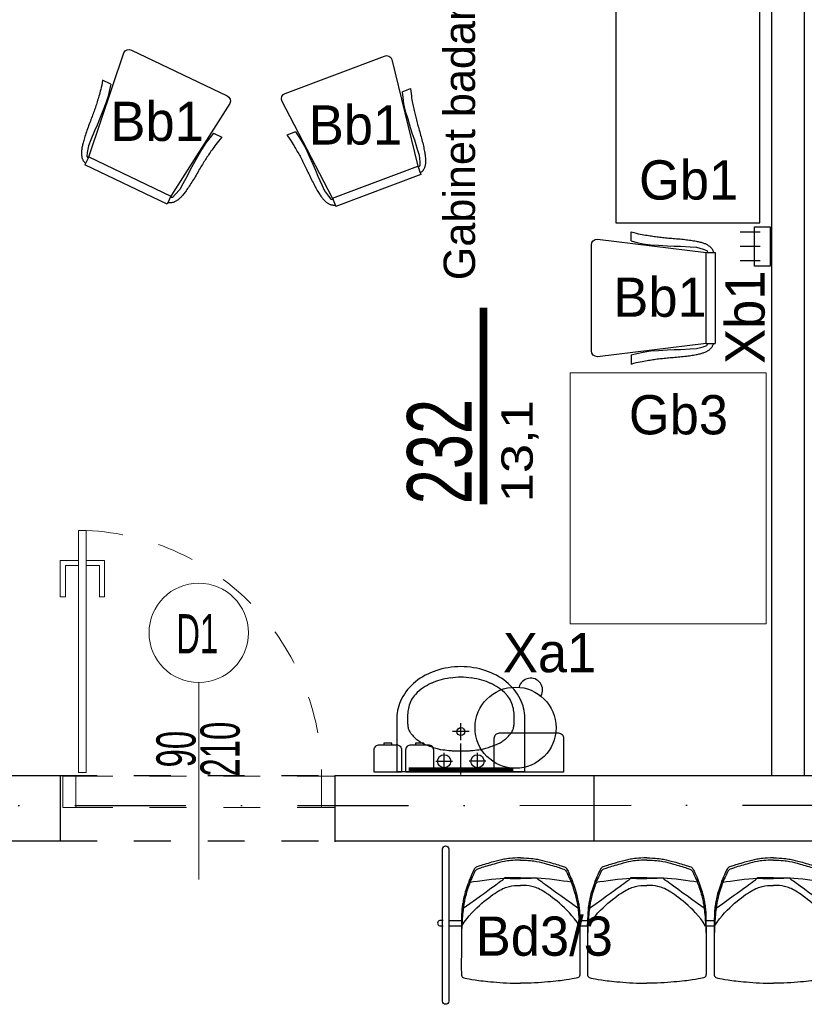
# Model space of a CAD drawing. Header units: millimetres. Extents: x 14495 to 271441, y -21035 to 2232.
# Tile 124 of 227: x 84456 to 84756, y -2329 to -1953. Entities that reach past the tile are written whole.
import ezdxf
from ezdxf.enums import TextEntityAlignment as Align

# ---------------------------------------------------------------- set-up
doc = ezdxf.new("R2010")
doc.units = ezdxf.units.MM
doc.linetypes.add('DASHDOT', pattern=[1, 0.5, -0.25, 0, -0.25])
doc.linetypes.add('DASHED', pattern=[28.222222, 14.111111, -14.111111])
for name, color, linetype in [('-- TECH  SYMBOLE', 1, 'Continuous'), ('-- TECH WYPOSAŻENIE', 2, 'Continuous'), ('_1_cienkie', 251, 'Continuous'), ('_urządzenia_sanit', 1, 'Continuous'), ('A-POW-NR', 1, 'Continuous'), ('a_cienka', 8, 'Continuous'), ('A_OSIE', 252, 'DASHDOT'), ('A_PROJEKTOWANE', 3, 'Continuous'), ('A_SC_DZIAlOWE', 4, 'Continuous'), ('TECH Meble', 1, 'Continuous'), ('TECH Wyp.drobne', 1, 'Continuous')]:
    doc.layers.add(name, color=color, linetype=linetype)
doc.layers.add('A-POW', color=2, linetype='Continuous', plot=False)
for name, color, linetype, lineweight in [('A_L_CIENKA', 251, 'Continuous', 5), ('A_Stolarka_drzwi', 1, 'Continuous', 9), ('M_drzwi', 1, 'Continuous', 5), ('TECH Wyp-meble', 1, 'Continuous', 15)]:
    doc.layers.add(name, color=color, linetype=linetype, lineweight=lineweight)
doc.styles.add('arial-tab', font='arial.ttf')
doc.styles.add('ARIAL1_2', font='arial.ttf', dxfattribs={"width": 1.2})
doc.styles.add('arialce', font='ARIALN.TTF')
doc.styles.add('cent', font='swissel.ttf')
doc.styles.add('cg', font='GOTHIC.TTF')
doc.styles.add('ROMANS', font='romans', dxfattribs={"width": 0.6})
doc.styles.add('switz721ltexbt', font='swissel.ttf')

# ---------------------------------------------------------------- blocks, each defined once
blk = doc.blocks.new('DRZWI Z OSCIEZNICA NIEOKALAJACA 90')
at = {"linetype": 'DASHED'}
for p, q in [((-12, 5), (-12, 99)), ((0, 5), (0, 99))]:
    blk.add_line(p, q, dxfattribs=at)
at = {"ltscale": 0.05}
blk.add_line((-39.5, 52), (25.59, 52), dxfattribs=at)
for points in [[(-12, 99), (-12, 104), (0, 104), (0, 99)], [(93.91, 9.01), (1.43, 9.01), (1.43, 6.01), (93.91, 6.01)], [(-12, 0), (-12, 5), (0, 5), (0, 0)]]:
    blk.add_lwpolyline(points, close=True)
for points in [[(82.48, 9.01), (82.48, 16.01), (68.48, 16.01), (68.48, 14.01), (80.48, 14.01), (80.48, 9.01)], [(82.48, 6.01), (82.48, -0.99), (68.48, -0.99), (68.48, 1.01), (80.48, 1.01), (80.48, 6.01)]]:
    blk.add_lwpolyline(points)
at = {"linetype": 'DASHED'}
blk.add_arc((0, 5), 94, 2.4475, 90, dxfattribs=at)
blk = doc.blocks.new('SSCVCFDSS')
blk.add_line((0, 50.02), (0, 0))
blk.add_circle((0, -19), 19)
at = {"style": 'ROMANS', "text_generation_flag": 4, "width": 0.6}
blk.add_attdef('FD1-8', text='', height=13, rotation=270, dxfattribs=at).set_placement((6.15, 55.19), align=Align.RIGHT)
for tag, p in [('200', (8.16, 25.47)), ('90', (-8.71, 25.47))]:
    blk.add_attdef(tag, text='', height=13, rotation=270, dxfattribs=at).set_placement(p, align=Align.MIDDLE)
blk.add_attdef('AL6C', text='', height=13, dxfattribs=at).set_placement((-0.56, -18.64), align=Align.MIDDLE)
blk = doc.blocks.new('umywalka')
at = {"layer": '_urządzenia_sanit', "color": 2, "linetype": 'Continuous'}
for p, q in [((331482.45, 871398.51), (331462.04, 871398.51)), ((331462.04, 871398.51), (331462.04, 871349.58)), ((331465.93, 871383.65), (331465.93, 871377.19)), ((331462.7, 871380.42), (331469.16, 871380.42)), ((331477.27, 871370.82), (331477.27, 871377.27)), ((331460.8, 871374.04), (331472.71, 871374.04)), ((331474.04, 871374.04), (331480.5, 871374.04)), ((331465.93, 871364.44), (331465.93, 871370.9)), ((331462.7, 871367.67), (331469.16, 871367.67)), ((331462.04, 871349.58), (331482.45, 871349.58))]:
    blk.add_line(p, q, dxfattribs=at)
for centre, radius in [((331465.93, 871380.42), 2.5), ((331477.27, 871374.04), 1.5), ((331465.93, 871367.67), 2.5)]:
    blk.add_circle(centre, radius, dxfattribs=at)
for centre, radius, start, end in [((331482.45, 871382.64), 15.87, 62.6911, 90), ((331481.63, 871380.31), 14.16, 90.0044, 96.6753), ((331481.63, 871356.57), 37.9, 85.928, 90.0044), ((331480.31, 871378.49), 20.54, 38.7372, 62.6911), ((331485.96, 871381.56), 14.99, 141.6243, 148.384), ((331483.43, 871383.56), 11.77, 135.4467, 141.6243), ((331486.24, 871380.79), 15.71, 130.0998, 135.4467), ((331483.15, 871384.46), 10.92, 123.1945, 130.0998), ((331479.37, 871390.23), 4.02, 111.7985, 123.1945), ((331479.17, 871390.73), 3.48, 101.2008, 111.7985), ((331482.2, 871375.47), 19.04, 96.6753, 101.2008), ((331483.49, 871382.66), 11.75, 74.208, 85.928), ((331482.48, 871379.1), 15.45, 63.9928, 74.208), ((331485.42, 871385.12), 8.75, 46.1924, 63.9928), ((331478.68, 871378.1), 18.48, 33.9688, 46.1924), ((331476.95, 871375.8), 24.84, 18.3811, 38.7372), ((331501.13, 871375.75), 31.17, 156.6022, 159.7511), ((331481.83, 871384.1), 10.15, 148.384, 156.6022), ((331476.09, 871376.35), 21.61, 24.7806, 33.9688), ((331540.18, 871362.69), 72.36, 162.3793, 163.9666), ((331513.86, 871371.05), 44.74, 159.7511, 162.3793), ((331475.72, 871376.18), 22.01, 15.6775, 24.7806), ((331471.67, 871374.04), 30.41, 0, 18.3811), ((331844.52, 871337.47), 376.71, 173.2621, 173.7185), ((331473.33, 871381.32), 2.94, 168.0964, 173.2621), ((331480.91, 871379.72), 10.69, 163.9666, 168.0964), ((331468.42, 871374.13), 29.6, 7.7962, 15.6775), ((331531.1, 871374.44), 61.22, 177.7403, 180.3698), ((331496.08, 871375.82), 26.18, 173.7185, 177.7403), ((331467.78, 871374.04), 30.24, 0, 7.7962), ((331531.1, 871373.65), 61.22, 179.6302, 182.2597), ((331467.78, 871374.04), 30.24, 352.2038, 0), ((331471.67, 871374.04), 30.41, 341.6189, 0), ((331496.08, 871372.27), 26.18, 182.2597, 186.2815), ((331844.52, 871410.62), 376.71, 186.2815, 186.7379), ((331468.42, 871373.96), 29.6, 344.3225, 352.2038), ((331473.33, 871366.77), 2.94, 186.7379, 191.9036), ((331480.91, 871368.37), 10.69, 191.9036, 196.0334), ((331540.18, 871385.4), 72.36, 196.0334, 197.6207), ((331475.72, 871371.91), 22.01, 335.2194, 344.3225), ((331476.95, 871372.29), 24.84, 321.2628, 341.6189), ((331513.86, 871377.04), 44.74, 197.6207, 200.2489), ((331501.13, 871372.34), 31.17, 200.2489, 203.3978), ((331476.09, 871371.74), 21.61, 326.0312, 335.2194), ((331481.83, 871363.99), 10.15, 203.3978, 211.616), ((331485.96, 871366.53), 14.99, 211.616, 218.3757), ((331483.43, 871364.53), 11.77, 218.3757, 224.5533), ((331478.68, 871369.99), 18.48, 313.8076, 326.0312), ((331486.24, 871367.3), 15.71, 224.5533, 229.9002), ((331483.15, 871363.63), 10.92, 229.9002, 236.8055), ((331479.37, 871357.86), 4.02, 236.8055, 248.2015), ((331479.17, 871357.36), 3.48, 248.2015, 258.7992), ((331482.2, 871372.62), 19.04, 258.7992, 263.3247), ((331481.63, 871367.78), 14.16, 263.3247, 269.9956), ((331481.63, 871391.52), 37.9, 269.9956, 274.072), ((331483.49, 871365.43), 11.75, 274.072, 285.792), ((331482.48, 871368.99), 15.45, 285.792, 296.0072), ((331485.42, 871362.97), 8.75, 296.0072, 313.8076), ((331480.31, 871369.6), 20.54, 297.3089, 321.2628), ((331482.45, 871365.45), 15.87, 270, 297.3089)]:
    blk.add_arc(centre, radius, start, end, dxfattribs=at)
blk = doc.blocks.new('wieszak krótki')
at = {"color": 2, "linetype": 'Continuous'}
for p, q in [((-1.58, 19.5), (-9.16, 19.5)), ((-1.58, 14), (-9.16, 14)), ((-1.58, 8.5), (-9.16, 8.5))]:
    blk.add_line(p, q, dxfattribs=at)
blk.add_lwpolyline([(-3.68, 6.5), (-3.68, 21.5), (2.21, 21.5), (2.21, 6.5)], close=True, dxfattribs=at)
blk = doc.blocks.new('krzesło')
at = {"color": 2, "ltscale": 0.1}
for p, q in [((3434.79, -4346.03), (3394.29, -4346.03)), ((3392.04, -4348.28), (3397.14, -4389.9)), ((3431.95, -4389.9), (3437.04, -4348.28)), ((3392.77, -4361.22), (3389.26, -4361.22)), ((3436.3, -4361.22), (3439.81, -4361.22)), ((3431.94, -4389.9), (3397.13, -4389.9)), ((3397.13, -4389.9), (3397.13, -4393.28)), ((3431.94, -4389.9), (3431.94, -4393.28)), ((3397.13, -4393.28), (3431.94, -4393.28))]:
    blk.add_line(p, q, dxfattribs=at)
for points in [[(3389.26, -4361.22), (3389.54, -4362.19), (3389.78, -4363.08), (3389.98, -4363.91), (3390.15, -4364.67), (3390.28, -4365.37), (3390.4, -4366.04), (3390.5, -4366.66), (3390.6, -4367.26), (3390.69, -4367.84), (3390.78, -4368.4), (3390.86, -4368.95), (3390.95, -4369.49), (3391.03, -4370.02), (3391.1, -4370.55), (3391.18, -4371.08), (3391.25, -4371.61), (3391.31, -4372.14), (3391.37, -4372.68), (3391.43, -4373.22), (3391.49, -4373.78), (3391.54, -4374.34), (3391.59, -4374.91), (3391.64, -4375.49), (3391.69, -4376.09), (3391.74, -4376.69), (3391.79, -4377.31), (3391.85, -4377.94), (3391.9, -4378.57), (3391.96, -4379.2), (3392.01, -4379.83), (3392.07, -4380.46), (3392.14, -4381.08), (3392.21, -4381.69), (3392.28, -4382.3), (3392.36, -4382.89), (3392.44, -4383.46), (3392.52, -4384.01), (3392.6, -4384.54), (3392.68, -4385.05), (3392.77, -4385.53), (3392.85, -4385.99), (3392.93, -4386.42), (3393.02, -4386.82), (3393.11, -4387.2), (3393.2, -4387.56), (3393.29, -4387.91), (3393.38, -4388.24), (3393.48, -4388.55), (3393.58, -4388.85), (3393.69, -4389.15), (3393.8, -4389.43), (3393.92, -4389.7), (3394.04, -4389.96), (3394.17, -4390.21), (3394.3, -4390.44), (3394.44, -4390.67), (3394.59, -4390.89), (3394.74, -4391.09), (3394.89, -4391.28), (3395.05, -4391.46), (3395.21, -4391.63), (3395.37, -4391.78), (3395.53, -4391.92), (3395.69, -4392.04), (3395.85, -4392.15), (3396.01, -4392.24), (3396.17, -4392.33), (3396.34, -4392.41), (3396.52, -4392.48), (3396.71, -4392.56), (3396.91, -4392.63), (3397.13, -4392.72)], [(3392.77, -4361.22), (3393.3, -4363.36), (3393.84, -4365.76), (3394.24, -4368.59), (3394.38, -4371.7), (3394.64, -4375.1), (3394.78, -4377.64), (3394.78, -4380.04), (3395.05, -4383.72), (3395.18, -4386.12), (3395.85, -4388.67), (3396.39, -4390.08), (3397.13, -4390.47)], [(3436.3, -4361.22), (3435.77, -4363.36), (3435.23, -4365.76), (3434.83, -4368.59), (3434.69, -4371.7), (3434.43, -4375.1), (3434.29, -4377.64), (3434.29, -4380.04), (3434.02, -4383.72), (3433.89, -4386.12), (3433.22, -4388.67), (3432.68, -4390.08), (3431.94, -4390.47)], [(3439.81, -4361.22), (3439.53, -4362.19), (3439.29, -4363.08), (3439.09, -4363.91), (3438.92, -4364.67), (3438.79, -4365.37), (3438.67, -4366.04), (3438.57, -4366.66), (3438.47, -4367.26), (3438.38, -4367.84), (3438.29, -4368.4), (3438.21, -4368.95), (3438.12, -4369.49), (3438.04, -4370.02), (3437.97, -4370.55), (3437.89, -4371.08), (3437.82, -4371.61), (3437.76, -4372.14), (3437.7, -4372.68), (3437.64, -4373.22), (3437.58, -4373.78), (3437.53, -4374.34), (3437.48, -4374.91), (3437.43, -4375.49), (3437.38, -4376.09), (3437.33, -4376.69), (3437.27, -4377.31), (3437.22, -4377.94), (3437.17, -4378.57), (3437.11, -4379.2), (3437.06, -4379.83), (3436.99, -4380.46), (3436.93, -4381.08), (3436.86, -4381.69), (3436.79, -4382.3), (3436.71, -4382.89), (3436.63, -4383.46), (3436.55, -4384.01), (3436.47, -4384.54), (3436.39, -4385.05), (3436.3, -4385.53), (3436.22, -4385.99), (3436.14, -4386.42), (3436.05, -4386.82), (3435.96, -4387.2), (3435.87, -4387.56), (3435.78, -4387.91), (3435.69, -4388.24), (3435.59, -4388.55), (3435.49, -4388.85), (3435.38, -4389.15), (3435.27, -4389.43), (3435.15, -4389.7), (3435.03, -4389.96), (3434.9, -4390.21), (3434.77, -4390.44), (3434.63, -4390.67), (3434.48, -4390.89), (3434.33, -4391.09), (3434.18, -4391.28), (3434.02, -4391.46), (3433.86, -4391.63), (3433.7, -4391.78), (3433.54, -4391.92), (3433.38, -4392.04), (3433.22, -4392.15), (3433.06, -4392.24), (3432.9, -4392.33), (3432.73, -4392.41), (3432.55, -4392.48), (3432.36, -4392.56), (3432.16, -4392.63), (3431.94, -4392.72)]]:
    blk.add_lwpolyline(points, dxfattribs=at)
for centre, start, end in [((3394.29, -4348.28), 90, 180), ((3434.79, -4348.28), 0, 90)]:
    blk.add_arc(centre, 2.25, start, end, dxfattribs=at)
blk = doc.blocks.new('krzesełko')
at = {"layer": 'TECH Meble'}
blk.add_blockref('krzesło', (-3414.54, 4393.28), dxfattribs=at)
blk = doc.blocks.new('siedzisko 3x')
at = {"color": 2}
for p, q in [((8.45, 67.85), (9.24, 67.57)), ((18.77, 70.6), (19.15, 70.16)), ((8.45, 28.64), (9.24, 28.93)), ((18.77, 25.9), (19.15, 26.34)), ((8.45, 19.61), (9.24, 19.32)), ((18.77, 22.35), (19.15, 21.91)), ((8.45, -19.61), (9.24, -19.32)), ((18.77, -22.35), (19.15, -21.91)), ((18.77, -26.08), (19.15, -26.52)), ((8.45, -28.83), (9.24, -29.12)), ((8.45, -68.04), (9.24, -67.75)), ((18.77, -70.78), (19.15, -70.34))]:
    blk.add_line(p, q, dxfattribs=at)
at = {"color": 2, "extrusion": (9.8583e-15, 1.33564e-17, -1)}
blk.add_lwpolyline([(-23.97, 77.88), (-23.98, 79.14, 0.85599), (-25.97, 79.14), (-25.97, 77.93)], format="xyb", dxfattribs=at)
at = {"color": 2, "extrusion": (0, 0, -1)}
for points in [[(3.45, 78.11, -1), (3.45, 75.73), (-54.78, 75.73, -1), (-54.78, 78.11)], [(3.45, -74.13, -1), (3.45, -76.51), (-54.78, -76.51, -1), (-54.78, -74.13)]]:
    blk.add_lwpolyline(points, format="xyb", close=True, dxfattribs=at)
at = {"color": 2, "extrusion": (-9.8583e-15, -1.33564e-17, -1)}
blk.add_lwpolyline([(-25.97, -76.47), (-25.97, -77.72, 0.85599), (-23.98, -77.72), (-23.97, -76.51)], format="xyb", dxfattribs=at)
at = {"color": 2}
for points in [[(23.95, 75.72, 0), (23.97, 74.39, 0), (23.97, 70.93, 0)], [(25.99, 75.71, 0), (25.97, 74.39, 0), (25.97, 70.93, 0)], [(23.95, 25.64, 0), (23.97, 24.81, 0), (23.97, 22.63, 0)], [(25.99, 25.63, 0), (25.97, 24.81, 0), (25.97, 22.63, 0)], [(23.95, -22.59, 0), (23.97, -23.47, 0), (23.97, -25.76, 0)], [(25.99, -22.6, 0), (25.97, -23.47, 0), (25.97, -25.76, 0)], [(23.95, -71.07, 0), (23.97, -71.92, 0), (23.97, -74.13, 0)], [(25.99, -71.08, 0), (25.97, -71.92, 0), (25.97, -74.13, 0)]]:
    blk.add_polyline3d(points, dxfattribs=at)
for points, knots in [([(0, 48.25), (0.02, 51.63), (0.5, 54.96), (1.3, 58.08), (3.3, 64.82), (3.69, 65.51), (3.93, 65.73), (4.6, 66.16), (8.36, 67.84), (9.01, 68.07), (12.44, 69.26), (14.98, 69.95), (17.48, 70.42), (18.8, 70.62), (21.23, 70.85), (24.24, 70.89), (43.41, 70.94), (44.96, 70.91), (45.54, 70.66), (45.87, 70.02), (46.64, 66.04), (47.44, 59.56), (47.93, 51.7), (47.94, 48.25)], [0, 0, 0, 0, 1, 2, 3, 4, 5, 6, 7, 8, 9, 10, 11, 12, 13, 14, 15, 16, 17, 18, 19, 20, 20.976413, 20.976413, 20.976413, 20.976413]), ([(0.84, 48.25), (0.86, 51.36), (1.34, 54.69), (2.14, 57.81), (4.14, 64.55), (4.53, 65.24), (4.77, 65.46), (5.44, 65.89), (9.19, 67.57), (9.85, 67.79), (13.28, 68.99), (15.66, 69.57), (17.66, 69.97), (19.15, 70.17), (22, 70.5), (24.61, 70.69), (29.42, 70.9)], [0.000543, 0.000543, 0.000543, 0.000543, 1, 2, 3, 4, 5, 6, 7, 8, 9, 10, 11, 12, 13, 13.718223, 13.718223, 13.718223, 13.718223]), ([(19.15, 70.16), (14.16, 63.02), (9.61, 56.87), (8.09, 54.68), (7.79, 54.5)], [0, 0, 0, 0, 1, 1.953119, 1.953119, 1.953119, 1.953119]), ([(26.04, 70.74), (22.1, 68.29), (16.74, 62.73), (12.18, 56.39), (10.67, 52.55), (10.49, 49.91), (10.49, 48.47), (10.49, 48.4), (10.49, 48.32), (10.49, 48.25)], [0.009268, 0.009268, 0.009268, 0.009268, 1, 2, 3, 4, 4, 4, 4.05202, 4.05202, 4.05202, 4.05202]), ([(7.62, 48.25), (7.62, 48.27), (7.62, 48.3), (7.62, 48.32), (7.62, 52.24), (7.64, 53.73), (7.68, 54.42), (7.72, 54.57), (7.75, 54.6), (7.78, 54.61), (7.79, 54.59), (7.79, 54.44), (7.82, 52.04), (7.82, 48.32), (7.82, 48.3), (7.82, 48.27), (7.82, 48.25)], [-0.006067, -0.006067, -0.006067, -0.006067, 0, 0, 0, 1, 2, 3, 4, 5, 6, 7, 8, 8, 8, 8.006309, 8.006309, 8.006309, 8.006309]), ([(0, 48.25), (0.02, 44.87), (0.5, 41.53), (1.3, 38.42), (3.3, 31.68), (3.69, 30.99), (3.93, 30.77), (4.6, 30.34), (8.36, 28.66), (9.01, 28.43), (12.44, 27.24), (14.98, 26.55), (17.48, 26.08), (18.8, 25.88), (21.23, 25.65), (24.24, 25.61), (43.41, 25.56), (44.96, 25.59), (45.54, 25.84), (45.87, 26.48), (46.64, 30.46), (47.44, 36.94), (47.93, 44.8), (47.94, 48.25)], [0, 0, 0, 0, 1, 2, 3, 4, 5, 6, 7, 8, 9, 10, 11, 12, 13, 14, 15, 16, 17, 18, 19, 20, 20.976413, 20.976413, 20.976413, 20.976413]), ([(0.84, 48.25), (0.86, 45.14), (1.34, 41.8), (2.14, 38.69), (4.14, 31.95), (4.53, 31.26), (4.77, 31.04), (5.44, 30.61), (9.19, 28.93), (9.85, 28.7), (13.28, 27.51), (15.66, 26.92), (17.66, 26.53), (19.15, 26.33), (22, 26), (24.61, 25.81), (29.42, 25.6)], [0.000543, 0.000543, 0.000543, 0.000543, 1, 2, 3, 4, 5, 6, 7, 8, 9, 10, 11, 12, 13, 13.718223, 13.718223, 13.718223, 13.718223]), ([(7.62, 48.25), (7.62, 48.23), (7.62, 48.2), (7.62, 48.18), (7.62, 44.26), (7.64, 42.77), (7.68, 42.08), (7.72, 41.93), (7.75, 41.9), (7.78, 41.89), (7.79, 41.91), (7.79, 42.06), (7.82, 44.46), (7.82, 48.18), (7.82, 48.2), (7.82, 48.23), (7.82, 48.25)], [-0.006067, -0.006067, -0.006067, -0.006067, 0, 0, 0, 1, 2, 3, 4, 5, 6, 7, 8, 8, 8, 8.006309, 8.006309, 8.006309, 8.006309]), ([(26.04, 25.76), (22.1, 28.2), (16.74, 33.76), (12.18, 40.11), (10.67, 43.95), (10.49, 46.59), (10.49, 48.02), (10.49, 48.1), (10.49, 48.17), (10.49, 48.25)], [0.009268, 0.009268, 0.009268, 0.009268, 1, 2, 3, 4, 4, 4, 4.05202, 4.05202, 4.05202, 4.05202]), ([(19.15, 26.34), (14.16, 33.48), (9.61, 39.63), (8.09, 41.82), (7.79, 42)], [0, 0, 0, 0, 1, 1.953119, 1.953119, 1.953119, 1.953119]), ([(0, 0), (0.02, 3.38), (0.5, 6.71), (1.3, 9.83), (3.3, 16.57), (3.69, 17.26), (3.93, 17.48), (4.6, 17.91), (8.36, 19.59), (9.01, 19.82), (12.44, 21.01), (14.98, 21.7), (17.48, 22.17), (18.8, 22.37), (21.23, 22.6), (24.24, 22.64), (43.41, 22.69), (44.96, 22.66), (45.54, 22.41), (45.87, 21.77), (46.64, 17.79), (47.44, 11.31), (47.93, 3.45), (47.94, 0)], [0, 0, 0, 0, 1, 2, 3, 4, 5, 6, 7, 8, 9, 10, 11, 12, 13, 14, 15, 16, 17, 18, 19, 20, 20.976413, 20.976413, 20.976413, 20.976413]), ([(0.84, 0), (0.86, 3.11), (1.34, 6.44), (2.14, 9.56), (4.14, 16.3), (4.53, 16.99), (4.77, 17.21), (5.44, 17.64), (9.19, 19.32), (9.85, 19.55), (13.28, 20.74), (15.66, 21.32), (17.66, 21.72), (19.15, 21.92), (22, 22.25), (24.61, 22.44), (29.42, 22.65)], [0.000543, 0.000543, 0.000543, 0.000543, 1, 2, 3, 4, 5, 6, 7, 8, 9, 10, 11, 12, 13, 13.718223, 13.718223, 13.718223, 13.718223]), ([(19.15, 21.91), (14.16, 14.77), (9.61, 8.62), (8.09, 6.43), (7.79, 6.25)], [0, 0, 0, 0, 1, 1.953119, 1.953119, 1.953119, 1.953119]), ([(26.04, 22.49), (22.1, 20.05), (16.74, 14.48), (12.18, 8.14), (10.67, 4.3), (10.49, 1.66), (10.49, 0.23), (10.49, 0.15), (10.49, 0.08), (10.49, 0)], [0.009268, 0.009268, 0.009268, 0.009268, 1, 2, 3, 4, 4, 4, 4.05202, 4.05202, 4.05202, 4.05202]), ([(7.62, 0), (7.62, 0.02), (7.62, 0.05), (7.62, 0.07), (7.62, 3.99), (7.64, 5.48), (7.68, 6.17), (7.72, 6.32), (7.75, 6.35), (7.78, 6.36), (7.79, 6.34), (7.79, 6.19), (7.82, 3.79), (7.82, 0.07), (7.82, 0.05), (7.82, 0.02), (7.82, 0)], [-0.006067, -0.006067, -0.006067, -0.006067, 0, 0, 0, 1, 2, 3, 4, 5, 6, 7, 8, 8, 8, 8.006309, 8.006309, 8.006309, 8.006309]), ([(0, 0), (0.02, -3.38), (0.5, -6.71), (1.3, -9.83), (3.3, -16.57), (3.69, -17.26), (3.93, -17.48), (4.6, -17.91), (8.36, -19.59), (9.01, -19.82), (12.44, -21.01), (14.98, -21.7), (17.48, -22.17), (18.8, -22.37), (21.23, -22.6), (24.24, -22.64), (43.41, -22.69), (44.96, -22.66), (45.54, -22.41), (45.87, -21.77), (46.64, -17.79), (47.44, -11.31), (47.93, -3.45), (47.94, 0)], [0, 0, 0, 0, 1, 2, 3, 4, 5, 6, 7, 8, 9, 10, 11, 12, 13, 14, 15, 16, 17, 18, 19, 20, 20.976413, 20.976413, 20.976413, 20.976413]), ([(0.84, 0), (0.86, -3.11), (1.34, -6.44), (2.14, -9.56), (4.14, -16.3), (4.53, -16.99), (4.77, -17.21), (5.44, -17.64), (9.19, -19.32), (9.85, -19.55), (13.28, -20.74), (15.66, -21.32), (17.66, -21.72), (19.15, -21.92), (22, -22.25), (24.61, -22.44), (29.42, -22.65)], [0.000543, 0.000543, 0.000543, 0.000543, 1, 2, 3, 4, 5, 6, 7, 8, 9, 10, 11, 12, 13, 13.718223, 13.718223, 13.718223, 13.718223]), ([(7.62, 0), (7.62, -0.02), (7.62, -0.05), (7.62, -0.07), (7.62, -3.99), (7.64, -5.48), (7.68, -6.17), (7.72, -6.32), (7.75, -6.35), (7.78, -6.36), (7.79, -6.34), (7.79, -6.19), (7.82, -3.79), (7.82, -0.07), (7.82, -0.05), (7.82, -0.02), (7.82, 0)], [-0.006067, -0.006067, -0.006067, -0.006067, 0, 0, 0, 1, 2, 3, 4, 5, 6, 7, 8, 8, 8, 8.006309, 8.006309, 8.006309, 8.006309]), ([(26.04, -22.49), (22.1, -20.05), (16.74, -14.48), (12.18, -8.14), (10.67, -4.3), (10.49, -1.66), (10.49, -0.23), (10.49, -0.15), (10.49, -0.08), (10.49, 0)], [0.009268, 0.009268, 0.009268, 0.009268, 1, 2, 3, 4, 4, 4, 4.05202, 4.05202, 4.05202, 4.05202]), ([(19.15, -21.91), (14.16, -14.77), (9.61, -8.62), (8.09, -6.43), (7.79, -6.25)], [0, 0, 0, 0, 1, 1.953119, 1.953119, 1.953119, 1.953119]), ([(0, -48.43), (0.02, -45.06), (0.5, -41.72), (1.3, -38.6), (3.3, -31.86), (3.69, -31.17), (3.93, -30.95), (4.6, -30.52), (8.36, -28.84), (9.01, -28.62), (12.44, -27.42), (14.98, -26.73), (17.48, -26.26), (18.8, -26.06), (21.23, -25.83), (24.24, -25.8), (43.41, -25.74), (44.96, -25.77), (45.54, -26.02), (45.87, -26.66), (46.64, -30.65), (47.44, -37.12), (47.93, -44.98), (47.94, -48.43)], [0, 0, 0, 0, 1, 2, 3, 4, 5, 6, 7, 8, 9, 10, 11, 12, 13, 14, 15, 16, 17, 18, 19, 20, 20.976413, 20.976413, 20.976413, 20.976413]), ([(0.84, -48.43), (0.86, -45.33), (1.34, -41.99), (2.14, -38.87), (4.14, -32.13), (4.53, -31.44), (4.77, -31.22), (5.44, -30.79), (9.19, -29.11), (9.85, -28.89), (13.28, -27.69), (15.66, -27.11), (17.66, -26.71), (19.15, -26.51), (22, -26.18), (24.61, -26), (29.42, -25.78)], [0.000543, 0.000543, 0.000543, 0.000543, 1, 2, 3, 4, 5, 6, 7, 8, 9, 10, 11, 12, 13, 13.718223, 13.718223, 13.718223, 13.718223]), ([(26.04, -25.94), (22.1, -28.39), (16.74, -33.95), (12.18, -40.3), (10.67, -44.14), (10.49, -46.77), (10.49, -48.21), (10.49, -48.28), (10.49, -48.36), (10.49, -48.43)], [0.009268, 0.009268, 0.009268, 0.009268, 1, 2, 3, 4, 4, 4, 4.05202, 4.05202, 4.05202, 4.05202]), ([(19.15, -26.52), (14.16, -33.66), (9.61, -39.81), (8.09, -42), (7.79, -42.18)], [0, 0, 0, 0, 1, 1.953119, 1.953119, 1.953119, 1.953119]), ([(7.62, -48.43), (7.62, -48.41), (7.62, -48.38), (7.62, -48.36), (7.62, -44.44), (7.64, -42.95), (7.68, -42.26), (7.72, -42.11), (7.75, -42.08), (7.78, -42.07), (7.79, -42.09), (7.79, -42.24), (7.82, -44.64), (7.82, -48.36), (7.82, -48.38), (7.82, -48.41), (7.82, -48.43)], [-0.006067, -0.006067, -0.006067, -0.006067, 0, 0, 0, 1, 2, 3, 4, 5, 6, 7, 8, 8, 8, 8.006309, 8.006309, 8.006309, 8.006309]), ([(0, -48.43), (0.02, -51.81), (0.5, -55.15), (1.3, -58.26), (3.3, -65), (3.69, -65.69), (3.93, -65.92), (4.6, -66.34), (8.36, -68.02), (9.01, -68.25), (12.44, -69.44), (14.98, -70.13), (17.48, -70.6), (18.8, -70.81), (21.23, -71.03), (24.24, -71.07), (43.41, -71.12), (44.96, -71.09), (45.54, -70.85), (45.87, -70.2), (46.64, -66.22), (47.44, -59.74), (47.93, -51.88), (47.94, -48.43)], [0, 0, 0, 0, 1, 2, 3, 4, 5, 6, 7, 8, 9, 10, 11, 12, 13, 14, 15, 16, 17, 18, 19, 20, 20.976413, 20.976413, 20.976413, 20.976413]), ([(0.84, -48.43), (0.86, -51.54), (1.34, -54.88), (2.14, -57.99), (4.14, -64.73), (4.53, -65.42), (4.77, -65.64), (5.44, -66.07), (9.19, -67.75), (9.85, -67.98), (13.28, -69.17), (15.66, -69.76), (17.66, -70.15), (19.15, -70.35), (22, -70.68), (24.61, -70.87), (29.42, -71.08)], [0.000543, 0.000543, 0.000543, 0.000543, 1, 2, 3, 4, 5, 6, 7, 8, 9, 10, 11, 12, 13, 13.718223, 13.718223, 13.718223, 13.718223]), ([(7.62, -48.43), (7.62, -48.46), (7.62, -48.48), (7.62, -48.5), (7.62, -52.42), (7.64, -53.91), (7.68, -54.6), (7.72, -54.75), (7.75, -54.78), (7.78, -54.79), (7.79, -54.77), (7.79, -54.62), (7.82, -52.22), (7.82, -48.5), (7.82, -48.48), (7.82, -48.46), (7.82, -48.43)], [-0.006067, -0.006067, -0.006067, -0.006067, 0, 0, 0, 1, 2, 3, 4, 5, 6, 7, 8, 8, 8, 8.006309, 8.006309, 8.006309, 8.006309]), ([(26.04, -70.92), (22.1, -68.48), (16.74, -62.92), (12.18, -56.57), (10.67, -52.73), (10.49, -50.09), (10.49, -48.66), (10.49, -48.58), (10.49, -48.51), (10.49, -48.43)], [0.009268, 0.009268, 0.009268, 0.009268, 1, 2, 3, 4, 4, 4, 4.05202, 4.05202, 4.05202, 4.05202]), ([(19.15, -70.34), (14.16, -63.2), (9.61, -57.06), (8.09, -54.86), (7.79, -54.69)], [0, 0, 0, 0, 1, 1.953119, 1.953119, 1.953119, 1.953119])]:
    blk.add_open_spline(points, degree=3, knots=knots, dxfattribs=at)
for points in [[(9.24, 67.57), (8.77, 64.32), (7.89, 58.24), (7.75, 54.6)], [(9.24, 28.93), (8.77, 32.18), (7.89, 38.26), (7.75, 41.9)], [(9.24, 19.32), (8.77, 16.07), (7.89, 9.99), (7.75, 6.35)], [(9.24, -19.32), (8.77, -16.07), (7.89, -9.99), (7.75, -6.35)], [(9.24, -29.12), (8.77, -32.36), (7.89, -38.44), (7.75, -42.08)], [(9.24, -67.75), (8.77, -64.5), (7.89, -58.42), (7.75, -54.79)]]:
    blk.add_open_spline(points, degree=3, dxfattribs=at)
blk = doc.blocks.new('POW')
at = {"const_width": 5}
blk.add_lwpolyline([(125.32, 0), (0, 0)], dxfattribs=at)
at = {"style": 'switz721ltexbt'}
blk.add_attdef('001', (-1.78, 12.35), '', height=41.18, dxfattribs=at)

msp = doc.modelspace()

# ---------------------------------------------------------------- linework, layer by layer
at = {"layer": '_1_cienkie', "linetype": 'DASHED'}
for p, q in [((84471.83, -2241.76), (84576.83, -2241.76)), ((84471.83, -2266.76), (84576.83, -2266.76))]:
    msp.add_line(p, q, dxfattribs=at)
at = {"layer": 'A_OSIE', "ltscale": 85}
msp.add_line((82264.85, -2254.26), (86567.36, -2252.35), dxfattribs=at)
at = {"layer": 'A_PROJEKTOWANE'}
for p, q in [((84424.52, -2241.76), (84471.83, -2241.76)), ((84471.83, -2241.76), (84471.83, -2266.76)), ((84576.83, -2241.76), (84576.83, -2267.09)), ((84576.83, -2241.76), (85206.37, -2241.76)), ((84676.01, -2266.76), (84676.01, -2241.76)), ((84424.52, -2266.76), (84471.83, -2266.76)), ((84576.83, -2266.76), (85206.37, -2266.76))]:
    msp.add_line(p, q, dxfattribs=at)
at = {"layer": 'A_SC_DZIAlOWE'}
for p, q in [((84743.87, -1796.03), (84743.87, -2241.76)), ((84756.37, -1796.03), (84756.37, -2241.76))]:
    msp.add_line(p, q, dxfattribs=at)
at = {"layer": 'TECH Wyp-meble', "color": 2, "lineweight": -3}
msp.add_lwpolyline([(84684.33, -1845.55), (84684.33, -2030.55), (84739.33, -2030.55), (84739.33, -1845.55)], close=True, dxfattribs=at)
at = {"layer": 'TECH Wyp-meble', "color": 2, "linetype": 'Continuous', "ltscale": 100}
msp.add_lwpolyline([(84666.87, -2087.84), (84741.87, -2087.84), (84741.87, -2183.84), (84666.87, -2183.84)], close=True, dxfattribs=at)
at = {"layer": 'TECH Wyp.drobne', "color": 1}
for points in [[(84639.85, -2225.52), (84662.35, -2225.52, -0.414214), (84664.35, -2227.52), (84664.35, -2240.52), (84637.85, -2240.52), (84637.85, -2227.52, -0.414214)], [(84593.92, -2230.02), (84600.42, -2230.02, -0.414214), (84602.42, -2232.02), (84602.42, -2240.52), (84591.92, -2240.52), (84591.92, -2232.02, -0.414214)], [(84606.06, -2230.02), (84612.56, -2230.02, -0.414214), (84614.56, -2232.02), (84614.56, -2240.52), (84604.06, -2240.52), (84604.06, -2232.02, -0.414214)]]:
    msp.add_lwpolyline(points, format="xyb", close=True, dxfattribs=at)
for points in [[(84595.62, -2230.02), (84598.72, -2230.02), (84598.72, -2229.47), (84595.62, -2229.47)], [(84607.76, -2230.02), (84610.86, -2230.02), (84610.86, -2229.47), (84607.76, -2229.47)]]:
    msp.add_lwpolyline(points, close=True, dxfattribs=at)
at = {"layer": 'TECH Wyp.drobne', "color": 1, "const_width": 2}
msp.add_lwpolyline([(84645.13, -2239.7), (84605.13, -2239.7)], dxfattribs=at)
at = {"layer": 'TECH Wyp.drobne', "color": 1}
msp.add_circle((84645.98, -2223.51), 15.5, dxfattribs=at)
msp.add_arc((84651.75, -2209.12), 4.56, 329.6974, 166.6039, dxfattribs=at)

# ---------------------------------------------------------------- block references
at = {"layer": '-- TECH WYPOSAŻENIE', "rotation": 3.888098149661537e-05}
msp.add_blockref('wieszak krótki', (84741.08, -2053.59), dxfattribs=at)
at = {"layer": '_urządzenia_sanit', "rotation": 90.0000000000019}
msp.add_blockref('umywalka', (955999.11, -333702.26), dxfattribs=at)
at = {"layer": 'A-POW-NR'}
ref = msp.add_blockref('POW', (84633.7, -2138.13), dxfattribs=dict(at, xscale=0.6, yscale=0.6, zscale=0.6, rotation=90))
ref.add_attrib('88,88', '13,1', dxfattribs={"layer": 'A-POW', "height": 12, "rotation": 90, "style": 'ARIAL1_2', "width": 1.2}).set_placement((84652.55, -2098.22), align=Align.RIGHT)
ref.add_attrib('POKOJ', 'Gabinet badań lekarskich', (84630.49, -2052.46), dxfattribs={"layer": 'A-POW', "height": 12, "rotation": 90, "style": 'arialce', "width": 1.2})
ref.add_attrib('001', '232', (84629.19, -2138.13), dxfattribs={"layer": '0', "height": 24.71, "rotation": 90, "style": 'switz721ltexbt', "width": 0.7})
at = {"layer": 'a_cienka', "color": 252, "linetype": 'Continuous', "lineweight": 0, "xscale": -1, "rotation": 90}
msp.add_blockref('siedzisko 3x', (84696.17, -2273.29), dxfattribs=at)
at = {"layer": 'A_L_CIENKA', "linetype": 'Continuous', "lineweight": 13, "xscale": -1}
for p, rotation in [((84497.03, -2015.84), 334.4634364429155), ((84593.5, -2018.11), 20.62015011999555), ((84722.28, -2059.22), 90)]:
    msp.add_blockref('krzesełko', p, dxfattribs=dict(at, rotation=rotation))
at = {"layer": 'A_Stolarka_drzwi', "xscale": -1, "rotation": 269.9999999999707}
msp.add_blockref('DRZWI Z OSCIEZNICA NIEOKALAJACA 90', (84472.83, -2242.03), dxfattribs=at)
at = {"layer": 'M_drzwi'}
ref = msp.add_blockref('SSCVCFDSS', (84524.83, -2206.25), dxfattribs=dict(at, xscale=-1, rotation=180))
ref.add_attrib('90', '90', dxfattribs={"layer": '0', "height": 15, "rotation": 90, "style": 'cent', "width": 0.6}).set_placement((84516.13, -2231.72), align=Align.MIDDLE)
ref.add_attrib('200', '210', dxfattribs={"layer": '0', "height": 15, "rotation": 90, "style": 'cent', "width": 0.6}).set_placement((84532.99, -2231.72), align=Align.MIDDLE)
ref.add_attrib('AL6C', 'D1', dxfattribs={"layer": '0', "height": 15, "style": 'arial-tab', "width": 0.6}).set_placement((84524.27, -2187.61), align=Align.MIDDLE)

# ---------------------------------------------------------------- texts
at = {"layer": '-- TECH  SYMBOLE', "color": 1, "style": 'cg'}
for s, p in [('Bb1', (84491.08, -1999.22)), ('Bb1', (84566.94, -2000.61)), ('Gb1', (84693.21, -2021.62)), ('Bb1', (84683.39, -2066.44)), ('Gb3', (84689.31, -2111.38)), ('Bd3/3', (84630.78, -2310.69))]:
    msp.add_text(s, height=15, dxfattribs=at).set_placement(p)
for s, rotation, p in [('Xb1', 90.0575, (84741.25, -2084.43)), ('Xa1', 359.9425, (84641.15, -2202.29))]:
    msp.add_text(s, height=15, rotation=rotation, dxfattribs=at).set_placement(p)

doc.saveas('drawing.dxf')
